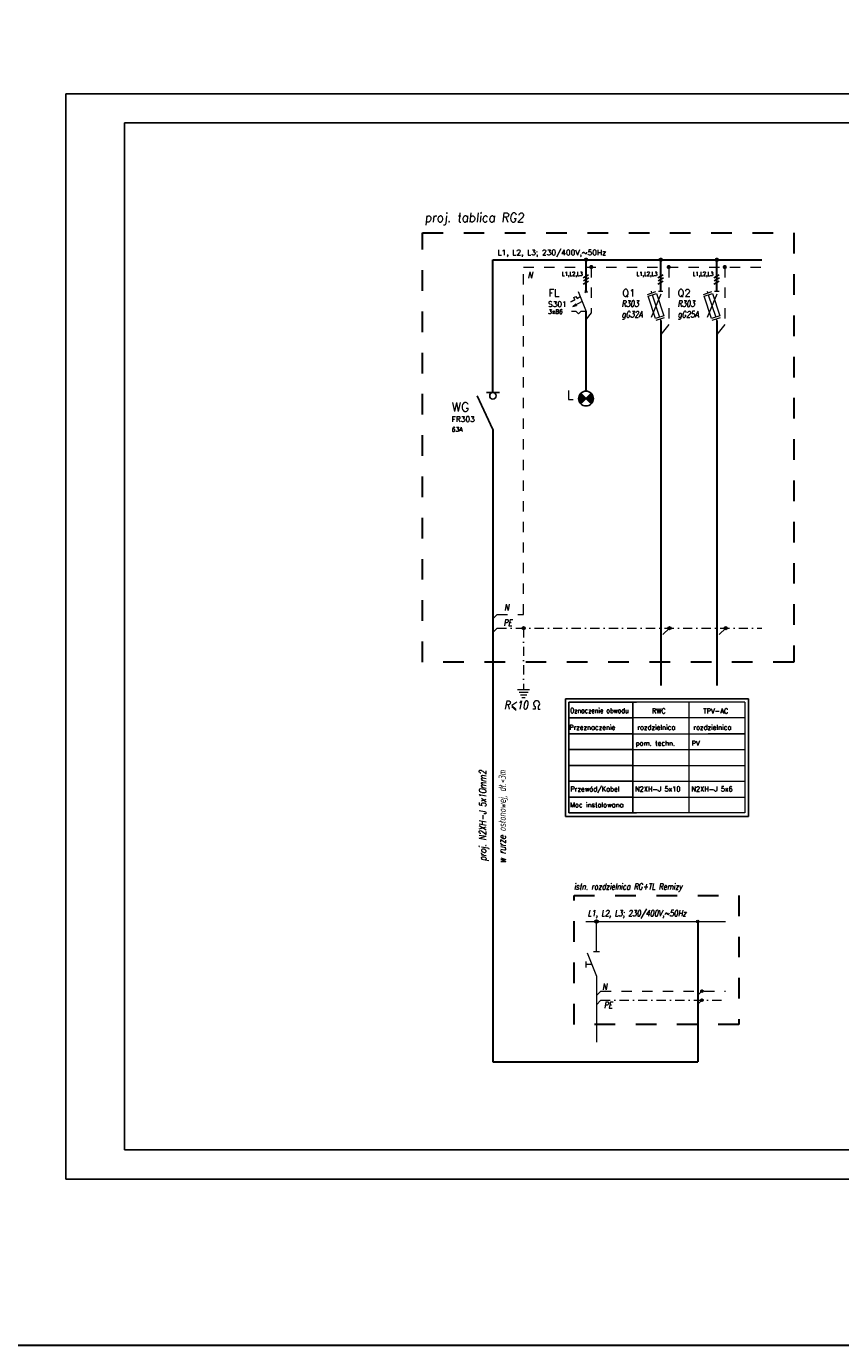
# Model space of a CAD drawing. Extents: x -635870 to -372006, y -44437 to 104716.
# Tile 149 of 221: x -540849 to -518568, y -44437 to -8338. Entities that reach past the tile are written whole.
import ezdxf
from ezdxf.enums import TextEntityAlignment as Align

# ---------------------------------------------------------------- set-up
doc = ezdxf.new("R2010")
doc.units = 0
doc.header["$MEASUREMENT"] = 0
doc.linetypes.add('DASHDOT', pattern=[25.4, 12.7, -6.35, 0, -6.35])
doc.linetypes.add('Dashed', pattern=[564.444447, 282.222223, -282.222223])
for name, color, linetype, lineweight in [('$ IE INSTALACJA ELEKTRYCZNA', 1, 'Continuous', 30), ('$ IE_APARATY ELEKTRYCZNE', 7, 'Continuous', 0), ('$ IE_OPISY', 7, 'Continuous', 25), ('$ IE_SCHEMAT', 7, 'Continuous', 0)]:
    doc.layers.add(name, color=color, linetype=linetype, lineweight=lineweight)
doc.layers.add('$ IE Tabela', color=7, linetype='Continuous')
doc.styles.add('R', font='romans.shx', dxfattribs={"width": 0.85})
doc.styles.add('ROMANS', font='romans.shx', dxfattribs={"width": 0.85})

# ---------------------------------------------------------------- blocks, each defined once
blk = doc.blocks.new('lampka sygnalizacyjna')
at = {"layer": '$ IE_APARATY ELEKTRYCZNE', "linetype": 'Continuous', "lineweight": 25}
for points in [[(5543993.8, 5925075.6), (5543979.5, 5925089.9, 0.198912), (5543973.5, 5925075.6, 0.198912), (5543979.5, 5925061.2)], [(5544008.2, 5925061.2, 0.198912), (5544014.1, 5925075.6, 0.198912), (5544008.2, 5925089.9), (5543993.8, 5925075.6)]]:
    blk.add_hatch(color=1, dxfattribs=at).paths.add_polyline_path(points)
at = {"layer": '$ IE_APARATY ELEKTRYCZNE', "color": 1, "linetype": 'Continuous', "lineweight": 25}
for p, q in [((5544008.2, 5925061.2), (5543979.5, 5925089.9)), ((5543979.5, 5925061.2), (5544008.2, 5925089.9))]:
    blk.add_line(p, q, dxfattribs=at)
blk.add_circle((5543993.8, 5925075.6), 20.3, dxfattribs=at)
blk = doc.blocks.new('rozłącznik izolacyjny')
at = {"layer": '$ IE_APARATY ELEKTRYCZNE', "color": 7, "linetype": 'Continuous', "lineweight": 25}
for p, q in [((5543845.9, 5925091.8), (5543881.5, 5925091.8)), ((5543820.7, 5925083), (5543863.7, 5924991))]:
    blk.add_line(p, q, dxfattribs=at)
blk.add_circle((5543863.7, 5925083), 8.84, dxfattribs=at)
blk = doc.blocks.new('a3eee')
at = {"layer": '$ IE Tabela'}
for p, q in [((19730.8, 4176.8), (19730.8, 1206.8)), ((23930.8, 4176.8), (19730.8, 4176.8)), ((23930.8, 1206.8), (23930.8, 4176.8)), ((19890.8, 4096.8), (19890.8, 1286.8)), ((23840.8, 4096.8), (19890.8, 4096.8)), ((23840.8, 1286.8), (23840.8, 4096.8)), ((19890.8, 1286.8), (23840.8, 1286.8)), ((19730.8, 1206.8), (23930.8, 1206.8))]:
    blk.add_line(p, q, dxfattribs=at)
at = {"layer": '$ IE Tabela', "style": 'ROMANS', "width": 0.6168}
blk.add_text('A3', height=100, dxfattribs=at).set_placement((23941.8, 4197.5))
blk = doc.blocks.new('wyłącznik nadprądowy')
at = {"layer": '$ IE_APARATY ELEKTRYCZNE'}
h = blk.add_hatch(color=256, dxfattribs=at)
h.paths.add_polyline_path([(5544320.5, 5925082.2), (5544319.3, 5925084.4), (5544311.5, 5925077.3)])
h.paths.add_polyline_path([(5544320.5, 5925082.2), (5544311.5, 5925077.3), (5544321.7, 5925079.9)])
for p, q in [((5544317, 5925095.7), (5544306.2, 5925089.9)), ((5544306.2, 5925089.9), (5544317, 5925095.7)), ((5544336.9, 5925090.9), (5544311.5, 5925077.3)), ((5544336.9, 5925090.9), (5544311.5, 5925077.3)), ((5544313.8, 5925101.8), (5544319.9, 5925105.1)), ((5544313.8, 5925101.8), (5544319.9, 5925105.1)), ((5544313.8, 5925101.8), (5544319.9, 5925105.1)), ((5544317, 5925095.7), (5544313.8, 5925101.8)), ((5544317, 5925095.7), (5544313.8, 5925101.8)), ((5544317, 5925095.7), (5544313.8, 5925101.8)), ((5544319.9, 5925105.1), (5544323.2, 5925098.9)), ((5544319.9, 5925105.1), (5544323.2, 5925098.9)), ((5544319.9, 5925105.1), (5544323.2, 5925098.9)), ((5544331.9, 5925103.6), (5544323.2, 5925098.9)), ((5544323.2, 5925098.9), (5544331.9, 5925103.6)), ((5544326.1, 5925118.2), (5544347.7, 5925063.6)), ((5544320.7, 5925063.6), (5544308.1, 5925063.6)), ((5544320.7, 5925063.6), (5544308.1, 5925063.6)), ((5544311.5, 5925077.3), (5544319.3, 5925084.4)), ((5544311.5, 5925077.3), (5544321.7, 5925079.9)), ((5544319.3, 5925084.4), (5544321.7, 5925079.9)), ((5544327.1, 5925056.9), (5544320.7, 5925063.6)), ((5544327.1, 5925056.9), (5544320.7, 5925063.6)), ((5544327.1, 5925056.9), (5544333.5, 5925063.6)), ((5544333.5, 5925063.6), (5544327.1, 5925056.9)), ((5544347.7, 5925063.6), (5544333.5, 5925063.6)), ((5544347.7, 5925063.6), (5544333.5, 5925063.6))]:
    blk.add_line(p, q, dxfattribs=at)
for points in [[(5544344.2, 5925115.7), (5544351, 5925120.7)], [(5544351.1, 5925115.7), (5544344.3, 5925120.7)]]:
    blk.add_lwpolyline(points, dxfattribs=at)

msp = doc.modelspace()

# ---------------------------------------------------------------- hatches: boundary and pattern name
at = {"layer": '$ IE INSTALACJA ELEKTRYCZNA', "linetype": 'Continuous'}
h = msp.add_hatch(color=7, dxfattribs=at)
edge = h.paths.add_edge_path()
edge.add_arc((-525250, -32832), 35.3, 0, 360)
at = {"layer": '$ IE INSTALACJA ELEKTRYCZNA', "linetype": 'Continuous', "lineweight": 0}
h = msp.add_hatch(color=7, dxfattribs=at)
edge = h.paths.add_edge_path()
edge.add_arc((-522479, -32832), 35.3, 0, 360)
at = {"layer": '$ IE INSTALACJA ELEKTRYCZNA', "linetype": 'Continuous', "lineweight": 0, "ltscale": 3}
h = msp.add_hatch(color=7, dxfattribs=at)
edge = h.paths.add_edge_path()
edge.add_arc((-522479, -32832), 35.3, 180, 540)
h = msp.add_hatch(color=7, dxfattribs=at)
edge = h.paths.add_edge_path()
edge.add_arc((-522479, -32832), 35.3, 180, 540)
at = {"layer": '$ IE INSTALACJA ELEKTRYCZNA', "linetype": 'Dashed', "lineweight": 0, "ltscale": 100}
for points in [[(-522331, -34737, 1), (-522397, -34737, 1)], [(-522331, -34984, 1), (-522397, -34984, 1)]]:
    msp.add_hatch(color=7, dxfattribs=at).paths.add_polyline_path(points)

# ---------------------------------------------------------------- linework, layer by layer
at = {"layer": '$ IE INSTALACJA ELEKTRYCZNA', "color": 7, "linetype": 'Continuous', "lineweight": 0}
for p, q in [((-523854, -15673), (-523623, -15597)), ((-523854, -15673), (-523623, -15597)), ((-523754, -15587), (-523739, -15635)), ((-523754, -15587), (-523739, -15635)), ((-523491, -15670), (-523753, -16305)), ((-523491, -15670), (-523753, -16305)), ((-523723, -15683), (-523521, -16292)), ((-523723, -15683), (-523521, -16292)), ((-523490, -15595), (-523550, -15595)), ((-523490, -15595), (-523550, -15595)), ((-523429, -15595), (-523490, -15595)), ((-523429, -15595), (-523490, -15595)), ((-522320, -15673), (-522090, -15597)), ((-522320, -15673), (-522090, -15597)), ((-522221, -15587), (-522205, -15635)), ((-522221, -15587), (-522205, -15635)), ((-521958, -15670), (-522219, -16305)), ((-521958, -15670), (-522219, -16305)), ((-522189, -15683), (-521987, -16292)), ((-522189, -15683), (-521987, -16292)), ((-521956, -15595), (-522016, -15595)), ((-521956, -15595), (-522016, -15595)), ((-521895, -15595), (-521956, -15595)), ((-521895, -15595), (-521956, -15595)), ((-523620, -16378), (-523390, -16302)), ((-523620, -16378), (-523390, -16302)), ((-523490, -16388), (-523505, -16340)), ((-523490, -16388), (-523505, -16340)), ((-522087, -16378), (-521857, -16302)), ((-522087, -16378), (-521857, -16302)), ((-521956, -16388), (-521972, -16340)), ((-521956, -16388), (-521972, -16340)), ((-525540, -32832), (-521714, -32832))]:
    msp.add_line(p, q, dxfattribs=at)
at = {"layer": '$ IE INSTALACJA ELEKTRYCZNA', "color": 7, "linetype": 'DASHDOT', "lineweight": 0, "ltscale": 20}
for p, q in [((-527962, -24432), (-528083, -24554)), ((-527962, -24804), (-528083, -24926)), ((-523251, -24802), (-523494, -25045)), ((-521713, -24802), (-521956, -25045)), ((-525128, -34987), (-525250, -35109)), ((-525128, -34987), (-521714, -34987))]:
    msp.add_line(p, q, dxfattribs=at)
at = {"layer": '$ IE INSTALACJA ELEKTRYCZNA', "color": 7, "lineweight": 0}
for p, q in [((-525250, -33654), (-525250, -32832)), ((-525543, -33925), (-525543, -34092)), ((-525504, -33686), (-525250, -34330)), ((-525329, -33654), (-525170, -33654)), ((-525377, -34008), (-525543, -34008)), ((-525250, -34330), (-525250, -36129))]:
    msp.add_line(p, q, dxfattribs=at)
at = {"layer": '$ IE INSTALACJA ELEKTRYCZNA', "linetype": 'Continuous'}
for p, q in [((-522479, -32832), (-522479, -33180)), ((-522479, -33180), (-522479, -36676))]:
    msp.add_line(p, q, dxfattribs=at)
at = {"layer": '$ IE INSTALACJA ELEKTRYCZNA', "color": 7, "linetype": 'Dashed', "lineweight": 0}
for q in [(-525250, -34858), (-521714, -34737)]:
    msp.add_line((-525128, -34737), q, dxfattribs=at)
at = {"layer": '$ IE INSTALACJA ELEKTRYCZNA', "color": 7, "linetype": 'Continuous', "lineweight": 0, "ltscale": 100}
for p, q in [((-522477, -34851), (-522364, -34737)), ((-522477, -35098), (-522364, -34984))]:
    msp.add_line(p, q, dxfattribs=at)
at = {"layer": '$ IE INSTALACJA ELEKTRYCZNA', "color": 7, "linetype": 'Dashed', "lineweight": 0}
for points in [[(-527962, -24432), (-527244, -24432), (-527244, -24432), (-527244, -14923)], [(-527244, -14923), (-520726, -14923)]]:
    msp.add_lwpolyline(points, dxfattribs=at)
at = {"layer": '$ IE INSTALACJA ELEKTRYCZNA', "color": 7, "linetype": 'Continuous', "lineweight": 0}
for points in [[(-523838, -15721), (-523608, -15645), (-523406, -16254), (-523636, -16330)], [(-523838, -15721), (-523608, -15645), (-523406, -16254), (-523636, -16330)], [(-522304, -15721), (-522074, -15645), (-521872, -16254), (-522103, -16330)], [(-522304, -15721), (-522074, -15645), (-521872, -16254), (-522103, -16330)]]:
    msp.add_lwpolyline(points, close=True, dxfattribs=at)
at = {"layer": '$ IE INSTALACJA ELEKTRYCZNA', "color": 7, "linetype": 'DASHDOT', "lineweight": 0, "ltscale": 20}
for points in [[(-527962, -24804), (-520726, -24804)], [(-527244, -24804), (-527244, -26485)]]:
    msp.add_lwpolyline(points, dxfattribs=at)
at = {"layer": '$ IE INSTALACJA ELEKTRYCZNA', "linetype": 'Continuous'}
msp.add_lwpolyline([(-528083, -36676), (-522479, -36676)], dxfattribs=at)
at = {"layer": '$ IE INSTALACJA ELEKTRYCZNA', "color": 7, "linetype": 'Continuous'}
msp.add_circle((-525250, -32832), 35.3, dxfattribs=at)
at = {"layer": '$ IE INSTALACJA ELEKTRYCZNA', "color": 7, "linetype": 'Continuous', "lineweight": 0}
msp.add_circle((-522479, -32832), 35.3, dxfattribs=at)
at = {"layer": '$ IE INSTALACJA ELEKTRYCZNA', "color": 7, "linetype": 'Continuous', "lineweight": 0, "ltscale": 3}
msp.add_circle((-522479, -32832), 35.3, dxfattribs=at)
msp.add_circle((-522479, -32832), 35.3, dxfattribs=at)
at = {"layer": '$ IE INSTALACJA ELEKTRYCZNA', "color": 7, "linetype": 'Dashed', "lineweight": 0, "ltscale": 100}
for centre in [(-522364, -34737), (-522364, -34984)]:
    msp.add_circle(centre, 33.1, dxfattribs=at)
at = {"layer": '$ IE_OPISY', "color": 7}
for p, q in [((-526101, -29955), (-526101, -26735)), ((-526101, -26735), (-521089, -26735)), ((-526007, -26830), (-526007, -27263)), ((-526007, -27263), (-526007, -27696)), ((-526007, -27696), (-526007, -28129)), ((-526007, -28129), (-526007, -28562)), ((-526007, -28562), (-526007, -28995)), ((-526007, -28995), (-526007, -29861))]:
    msp.add_line(p, q, dxfattribs=at)
at = {"layer": '$ IE_OPISY', "color": 7, "linetype": 'Continuous', "ltscale": 3}
for p, q in [((-526007, -26830), (-524257, -26830)), ((-525632, -26830), (-524157, -26830)), ((-526007, -27696), (-524257, -27696)), ((-525262, -27696), (-524257, -27696)), ((-522195, -27696), (-521189, -27696)), ((-526007, -28129), (-524257, -28129)), ((-526007, -28562), (-524257, -28562)), ((-526007, -28995), (-524257, -28995)), ((-526007, -29861), (-524257, -29861)), ((-525632, -29861), (-524157, -29861))]:
    msp.add_line(p, q, dxfattribs=at)
at = {"layer": '$ IE_OPISY', "color": 7, "linetype": 'Continuous'}
for p, q in [((-524257, -27263), (-526007, -27263)), ((-526007, -29428), (-524257, -29428))]:
    msp.add_line(p, q, dxfattribs=at)
at = {"layer": '$ IE_OPISY', "lineweight": 0, "ltscale": 50}
for points in [[(-527408, -26485), (-527080, -26485)], [(-527369, -26557), (-527119, -26557)], [(-527330, -26630), (-527157, -26630)], [(-527291, -26702), (-527196, -26702)], [(-527562, -26948), (-527442, -27052)], [(-526931, -27023), (-526986, -27023)], [(-526931, -26944), (-526931, -27023)], [(-526843, -26944), (-526843, -27023)], [(-526843, -27023), (-526789, -27023)]]:
    msp.add_lwpolyline(points, dxfattribs=at)
at = {"layer": '$ IE_OPISY', "color": 7}
msp.add_lwpolyline([(-526101, -29955), (-521089, -29955), (-521089, -26735)], dxfattribs=at)
at = {"layer": '$ IE_OPISY', "color": 7, "linetype": 'Continuous', "ltscale": 3}
msp.add_lwpolyline([(-524257, -26830), (-524257, -29861)], dxfattribs=at)
at = {"layer": '$ IE_OPISY', "lineweight": 0, "ltscale": 50}
msp.add_arc((-526887, -26873), 83.9, 301.7522, 238.2478, dxfattribs=at)
at = {"layer": '$ IE_SCHEMAT', "color": 7, "linetype": 'Continuous', "lineweight": 25}
for p, q in [((-525615, -15217), (-525469, -15133)), ((-523571, -15217), (-523425, -15133)), ((-522037, -15217), (-521891, -15133)), ((-525612, -15392), (-525467, -15308)), ((-525607, -15301), (-525461, -15217)), ((-523568, -15392), (-523422, -15308)), ((-523563, -15301), (-523417, -15217)), ((-522034, -15392), (-521889, -15308)), ((-522029, -15301), (-521883, -15217))]:
    msp.add_line(p, q, dxfattribs=at)
at = {"layer": '$ IE_SCHEMAT', "color": 7, "linetype": 'Dashed'}
for p, q in [((-525392, -14923), (-525392, -16175)), ((-523272, -14923), (-523272, -16497)), ((-521738, -14923), (-521738, -16497)), ((-523272, -16498), (-523272, -16497)), ((-521739, -16498), (-521738, -16497))]:
    msp.add_line(p, q, dxfattribs=at)
at = {"layer": '$ IE_SCHEMAT', "color": 7, "linetype": 'Dashed', "ltscale": 50}
for p, q in [((-525392, -16175), (-525534, -16353)), ((-523272, -16497), (-523490, -16769)), ((-521738, -16497), (-521956, -16769))]:
    msp.add_line(p, q, dxfattribs=at)
at = {"layer": '$ IE_SCHEMAT', "color": 7, "linetype": 'Continuous'}
for p, q in [((-522723, -26830), (-524257, -26830)), ((-521189, -26830), (-522723, -26830)), ((-522723, -27263), (-524257, -27263)), ((-521189, -27263), (-522723, -27263)), ((-524257, -29428), (-522723, -29428)), ((-522723, -29428), (-521189, -29428)), ((-522723, -29861), (-524257, -29861)), ((-521189, -29861), (-522723, -29861))]:
    msp.add_line(p, q, dxfattribs=at)
at = {"layer": '$ IE_SCHEMAT', "color": 7, "linetype": 'Continuous', "ltscale": 3}
for p, q in [((-524257, -27696), (-522723, -27696)), ((-524257, -27696), (-522723, -27696)), ((-522723, -27696), (-521189, -27696)), ((-524257, -28129), (-522723, -28129)), ((-522723, -28129), (-521189, -28129)), ((-524257, -28562), (-522723, -28562)), ((-522723, -28562), (-521189, -28562)), ((-524257, -28995), (-522723, -28995)), ((-522723, -28995), (-521189, -28995))]:
    msp.add_line(p, q, dxfattribs=at)
at = {"layer": '$ IE_SCHEMAT', "color": 3, "lineweight": 30, "ltscale": 2}
msp.add_lwpolyline([(-635870, 89477), (-372006, 89477), (-372006, -44437), (-635870, -44437)], close=True, dxfattribs=at)
at = {"layer": '$ IE_SCHEMAT', "color": 3, "linetype": 'Dashed', "lineweight": 30, "ltscale": 2}
for points in [[(-530011, -13991), (-519848, -13991), (-519848, -25735), (-530011, -25735)], [(-525863, -32118), (-521353, -32118), (-521353, -35646), (-525863, -35646)]]:
    msp.add_lwpolyline(points, close=True, dxfattribs=at)
at = {"layer": '$ IE_SCHEMAT', "color": 1, "linetype": 'Continuous', "lineweight": 30}
for points in [[(-528082, -14723), (-520726, -14723)], [(-528082, -18360), (-528082, -14723)], [(-525534, -15595), (-525534, -14723)], [(-523490, -15595), (-523490, -14723)], [(-521956, -15595), (-521956, -14723)], [(-525534, -18319), (-525534, -16141)], [(-523490, -16388), (-523490, -26375)], [(-521956, -16388), (-521956, -26375)], [(-528083, -19368), (-528083, -36676)]]:
    msp.add_lwpolyline(points, dxfattribs=at)
at = {"layer": '$ IE_SCHEMAT', "color": 7, "linetype": 'Continuous', "flags": 128}
for points, const_width in [([(-525562, -14723, 1), (-525506, -14723, 1)], 56.9), ([(-523518, -14723, 1), (-523461, -14723, 1)], 56.9), ([(-521984, -14723, 1), (-521927, -14723, 1)], 56.9), ([(-525420, -14923, 1), (-525363, -14923, 1)], 56.9), ([(-523300, -14923, 1), (-523244, -14923, 1)], 56.9), ([(-521767, -14923, 1), (-521710, -14923, 1)], 56.9), ([(-527269, -24804, 1), (-527218, -24804, 1)], 51.3), ([(-523275, -24804, 1), (-523224, -24804, 1)], 51.3), ([(-521738, -24804, 1), (-521686, -24804, 1)], 51.3)]:
    msp.add_lwpolyline(points, format="xyb", close=True, dxfattribs=dict(at, const_width=const_width))
at = {"layer": '$ IE_SCHEMAT', "color": 7, "linetype": 'Continuous', "ltscale": 3}
for points in [[(-522723, -26830), (-522723, -29861)], [(-521189, -26830), (-521189, -29861)]]:
    msp.add_lwpolyline(points, dxfattribs=at)
at = {"layer": '$ IE_SCHEMAT', "color": 7}
for centre in [(-525534, -14723), (-523490, -14723), (-521956, -14723), (-527244, -24804), (-523250, -24804), (-521712, -24804)]:
    msp.add_circle(centre, 42.5, dxfattribs=at)

# ---------------------------------------------------------------- block references
at = {"layer": '$ IE Tabela', "transparency": 33554687, "xscale": 10, "yscale": 10, "zscale": 10}
msp.add_blockref('a3eee', (-737074, -51948), dxfattribs=at)
at = {"layer": '$ IE_APARATY ELEKTRYCZNE', "xscale": 10, "yscale": 10, "zscale": 10}
msp.add_blockref('wyłącznik nadprądowy', (-55969010, -59266777), dxfattribs=at)
at = {"layer": '$ IE_APARATY ELEKTRYCZNE', "linetype": 'Dashed', "lineweight": 30, "xscale": 10, "yscale": 10, "zscale": 10}
for name, p in [('rozłącznik izolacyjny', (-55966720, -59269278)), ('lampka sygnalizacyjna', (-55965472, -59269278))]:
    msp.add_blockref(name, p, dxfattribs=at)

# ---------------------------------------------------------------- texts
at = {"layer": '$ IE INSTALACJA ELEKTRYCZNA', "color": 7, "linetype": 'Dashed', "lineweight": 0, "style": 'ROMANS', "oblique": 10, "width": 0.8}
msp.add_text('N', height=170, dxfattribs=at).set_placement((-527128, -15226))
at = {"layer": '$ IE INSTALACJA ELEKTRYCZNA', "color": 7, "linetype": 'DASHDOT', "lineweight": 0, "ltscale": 20, "style": 'ROMANS', "oblique": 10, "width": 0.8}
msp.add_attdef('PE', text='3', height=170, dxfattribs=at).set_placement((-524810, -35199), align=Align.RIGHT)
at = {"layer": '$ IE_OPISY', "color": 7, "lineweight": -2, "style": 'ROMANS', "oblique": 10, "width": 0.8}
for s, p in [('R303', (-524564, -16011)), ('R303', (-523030, -16011)), ('gG32A', (-524560, -16304)), ('gG25A', (-523027, -16304)), ('istn. rozdzielnica RG+TL Remizy', (-525868, -31960)), ('L1, L2, L3; 230/400V,~50Hz', (-525486, -32690))]:
    msp.add_text(s, height=170.1, dxfattribs=at).set_placement(p)
at = {"layer": '$ IE_OPISY', "color": 7, "linetype": 'Continuous', "lineweight": 25, "style": 'ROMANS'}
for s, p in [('L', (-526056, -18551)), ('WG', (-529212, -18879))]:
    msp.add_text(s, height=250, dxfattribs=at).set_placement(p)
at = {"layer": '$ IE_OPISY', "color": 7, "style": 'ROMANS', "oblique": 10, "width": 0.8}
for s, height, p in [('N', 170, (-527774, -24322)), ('PE', 170.1, (-527791, -24741))]:
    msp.add_text(s, height=height, dxfattribs=at).set_placement(p)
at = {"layer": '$ IE_OPISY', "lineweight": 0, "ltscale": 50, "style": 'ROMANS', "oblique": 10, "width": 0.8}
msp.add_text('R<10', height=225.6, dxfattribs=at).set_placement((-527775, -27022))
at = {"layer": '$ IE_OPISY', "color": 7, "linetype": 'Continuous', "ltscale": 3, "style": 'ROMANS', "width": 0.8}
msp.add_text('Oznaczenie obwodu', height=136.42, dxfattribs=at).set_placement((-525970, -27127))
at = {"layer": '$ IE_OPISY', "color": 7, "linetype": 'Continuous', "ltscale": 3, "style": 'ROMANS'}
for s, p in [('Przeznaczenie', (-525995, -27587)), ('Przewód/Kabel', (-525962, -29274)), ('Moc instalowana', (-525976, -29706))]:
    msp.add_text(s, height=132.67, dxfattribs=at).set_placement(p)
at = {"layer": '$ IE_OPISY', "color": 7, "lineweight": -2, "style": 'ROMANS', "oblique": 10, "width": 0.75}
for s, p in [('proj. N2XH-J 5x10mm2', (-528263, -28694)), ('w rurze osłonowej, dł.<3m', (-527729, -28694))]:
    msp.add_text(s, height=200, rotation=90, dxfattribs=at).set_placement(p, align=Align.RIGHT)
at = {"layer": '$ IE_OPISY', "lineweight": -2, "insert": (-529952, -13443), "char_height": 250, "attachment_point": 1, "style": 'R'}
msp.add_mtext_dynamic_manual_height_columns('\\Q6;\\W0.95;proj. tablica RG2', width=19698.09, gutter_width=40, heights=[0], dxfattribs=at)
at = {"layer": '$ IE_OPISY', "color": 7, "lineweight": -2, "style": 'ROMANS', "oblique": 10, "width": 0.8}
msp.add_attdef('N', text='3', height=170, dxfattribs=at).set_placement((-524959, -34698), align=Align.RIGHT)
at = {"layer": '$ IE_SCHEMAT', "color": 7, "linetype": 'Continuous', "lineweight": 25, "style": 'ROMANS'}
for s, height, p in [('L1, L2, L3; 230/400V,~50Hz', 150, (-527955, -14600)), ('S301', 150, (-526576, -16014)), ('FL', 200, (-526564, -15733)), ('Q1', 200, (-524542, -15733)), ('Q2', 200, (-523031, -15733)), ('FR303', 150, (-529215, -19160))]:
    msp.add_text(s, height=height, dxfattribs=at).set_placement(p)
at = {"layer": '$ IE_SCHEMAT', "color": 7, "linetype": 'Continuous', "lineweight": 25, "style": 'ROMANS', "width": 0.8}
for p in [(-526193, -15166), (-524149, -15166), (-522615, -15166)]:
    msp.add_text('L1,L2,L3', height=113.7, dxfattribs=at).set_placement(p)
at = {"layer": '$ IE_SCHEMAT', "color": 7, "linetype": 'Dashed', "lineweight": 25, "ltscale": 50, "style": 'ROMANS', "oblique": 5}
for s, p in [('3xB6', (-526575, -16205)), ('63A', (-529215, -19427))]:
    msp.add_text(s, height=120, dxfattribs=at).set_placement(p)
at = {"layer": '$ IE_SCHEMAT', "color": 7, "linetype": 'Continuous', "lineweight": 25, "ltscale": 3, "style": 'ROMANS'}
for s, height, p in [('RWC', 132.7, (-523730, -27137)), ('TPV-AC', 132.7, (-522325, -27137)), ('rozdzielnica', 132.67, (-524131, -27587)), ('rozdzielnica', 132.67, (-522597, -27587)), ('pom. techn.', 132.67, (-524178, -28020)), ('PV', 132.7, (-522645, -28020)), ('N2XH-J 5x10', 132.67, (-524194, -29274)), ('N2XH-J 5x6', 132.7, (-522653, -29274))]:
    msp.add_text(s, height=height, dxfattribs=at).set_placement(p)

doc.saveas('drawing.dxf')
